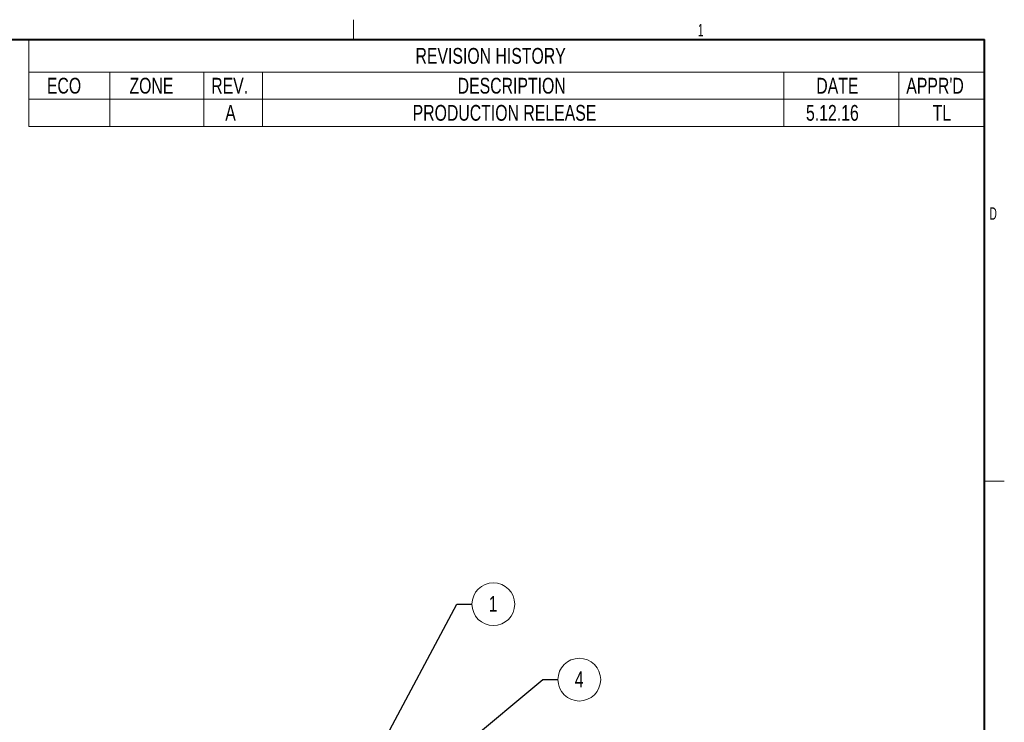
# Model space of a CAD drawing. Header units: millimetres. Extents: x 9 to 550, y 15 to 417.
# Tile 11 of 11: x 352 to 550, y 275 to 417. Entities that reach past the tile are written whole.
import ezdxf

# ---------------------------------------------------------------- set-up
doc = ezdxf.new("R2010")
doc.units = ezdxf.units.MM
doc.styles.add('SLDTEXTSTYLE0', font='TXT', dxfattribs={"width": 0.75})
doc.styles.add('SLDTEXTSTYLE1', font='TXT', dxfattribs={"width": 0.605})
doc.dimstyles.new('SLDDIMSTYLE1', dxfattribs={"dimtxt": 0.18, "dimasz": 1.016, "dimexe": 0, "dimexo": 0.0625, "dimgap": 0, "dimtad": 0, "dimtih": 1, "dimtoh": 1, "dimdec": 0, "dimrnd": 1e-09, "dimzin": 0, "dimdsep": 46, "dimtxsty": 'Standard', "dimblk1": 'DOT', "dimblk2": 'DOT', "dimsah": 1, "dimcen": 0.09, "dimadec": 0, "dimazin": 0, "dimtfac": 1.016, "dimtdec": 0, "dimtofl": 0, "dimtmove": 0, "dimatfit": 3, "dimldrblk": 'DOT', "dimfxl": 1, "dimfrac": 2, "dimtolj": 1, "dimtzin": 0, "dimarcsym": 0})

# ---------------------------------------------------------------- blocks, each defined once
blk = doc.blocks.new('SW_TABLEANNOTATION_0')
at = {"color": 0, "linetype": 'Continuous', "lineweight": 0}
for p, q in [((0, 0), (0, -17.48)), ((192.33, 0), (0, 0)), ((192.33, -17.48), (192.33, 0)), ((0, -6.56), (192.33, -6.56)), ((16.26, -6.56), (16.26, -12.02)), ((35.18, -6.56), (35.18, -12.02)), ((46.98, -6.56), (46.98, -12.02)), ((151.92, -6.56), (151.92, -12.02)), ((175.1, -6.56), (175.1, -12.02)), ((0, -12.02), (192.33, -12.02)), ((16.26, -12.02), (16.26, -17.48)), ((35.18, -12.02), (35.18, -17.48)), ((46.98, -12.02), (46.98, -17.48)), ((151.92, -12.02), (151.92, -17.48)), ((175.1, -12.02), (175.1, -17.48)), ((0, -17.48), (192.33, -17.48))]:
    blk.add_line(p, q, dxfattribs=at)
at = {"color": 0, "linetype": 'Continuous', "lineweight": 0, "attachment_point": 1, "style": 'SLDTEXTSTYLE0'}
for s, insert, char_height in [('REVISION HISTORY', (77.8, -1.69), 3.175), ('ECO', (3.6, -7.7), 3.175), ('ZONE', (20.22, -7.7), 3.175), ('REV.', (36.68, -7.7), 3.175), ('DESCRIPTION', (86.29, -7.7), 3.175), ('DATE', (158.48, -7.7), 3.175), ("APPR'D", (176.6, -7.7), 3.175), ('A', (39.51, -13.16), 3.17), ('PRODUCTION RELEASE', (77.23, -13.16), 3.175), ('5.12.16', (156.41, -13.16), 3.175), ('TL', (181.9, -13.16), 3.175)]:
    blk.add_mtext(s, dxfattribs=dict(at, insert=insert, char_height=char_height))
blk = doc.blocks.new('SW_NOTE_8')
at = {"color": 0, "linetype": 'Continuous', "lineweight": 0}
blk.add_circle((4.3, 0), 4.3, dxfattribs=at)
at = {"color": 0, "linetype": 'Continuous', "lineweight": 0, "insert": (4.26, 1.64), "char_height": 3.17, "attachment_point": 2, "style": 'SLDTEXTSTYLE0'}
blk.add_mtext('1', dxfattribs=at)
blk = doc.blocks.new('_DOT')
at = {"color": 0, "linetype": 'ByBlock', "lineweight": -2}
blk.add_line((-0.5, 0), (-1, 0), dxfattribs=at)
at = {"color": 0, "linetype": 'ByBlock', "const_width": 0.5}
blk.add_lwpolyline([(-0.25, 0, 1), (0.25, 0, 1)], format="xyb", close=True, dxfattribs=at)
blk = doc.blocks.new('SW_NOTE_9')
at = {"color": 0, "linetype": 'Continuous', "lineweight": 0}
blk.add_circle((4.3, 0), 4.3, dxfattribs=at)
at = {"color": 0, "linetype": 'Continuous', "lineweight": 0, "insert": (4.26, 1.64), "char_height": 3.17, "attachment_point": 2, "style": 'SLDTEXTSTYLE0'}
blk.add_mtext('4', dxfattribs=at)

msp = doc.modelspace()

# ---------------------------------------------------------------- linework, layer by layer
at = {"color": 7, "linetype": 'Continuous', "lineweight": 0}
for p, q in [((419.1, 412.75), (419.1, 416.75)), ((546.1, 323.85), (550.1, 323.85))]:
    msp.add_line(p, q, dxfattribs=at)
at = {"color": 7, "linetype": 'Continuous', "lineweight": 40}
for p in [(12.7, 412.75), (546.1, 19.05)]:
    msp.add_line(p, (546.1, 412.75), dxfattribs=at)

# ---------------------------------------------------------------- block references
at = {"color": 7, "linetype": 'Continuous', "lineweight": 0}
for name, p in [('SW_TABLEANNOTATION_0', (353.767, 412.75)), ('SW_NOTE_8', (442.943, 299.09)), ('SW_NOTE_9', (460.247, 283.91))]:
    msp.add_blockref(name, p, dxfattribs=at)

# ---------------------------------------------------------------- texts
at = {"color": 7, "linetype": 'Continuous', "lineweight": 0, "char_height": 2.5, "attachment_point": 2, "style": 'SLDTEXTSTYLE1'}
for s, insert in [('1', (488.979, 415.891)), ('D', (547.867, 378.983))]:
    msp.add_mtext(s, dxfattribs=dict(at, insert=insert))

# ---------------------------------------------------------------- leaders
at = {"color": 7, "linetype": 'Continuous', "lineweight": 0}
for points in [[(423.456, 268.333), (439.895, 299.09), (442.943, 299.09)], [(433.077, 263.92), (457.199, 283.91), (460.247, 283.91)]]:
    msp.add_leader(points, dimstyle='SLDDIMSTYLE1', dxfattribs=at)

doc.saveas('drawing.dxf')
